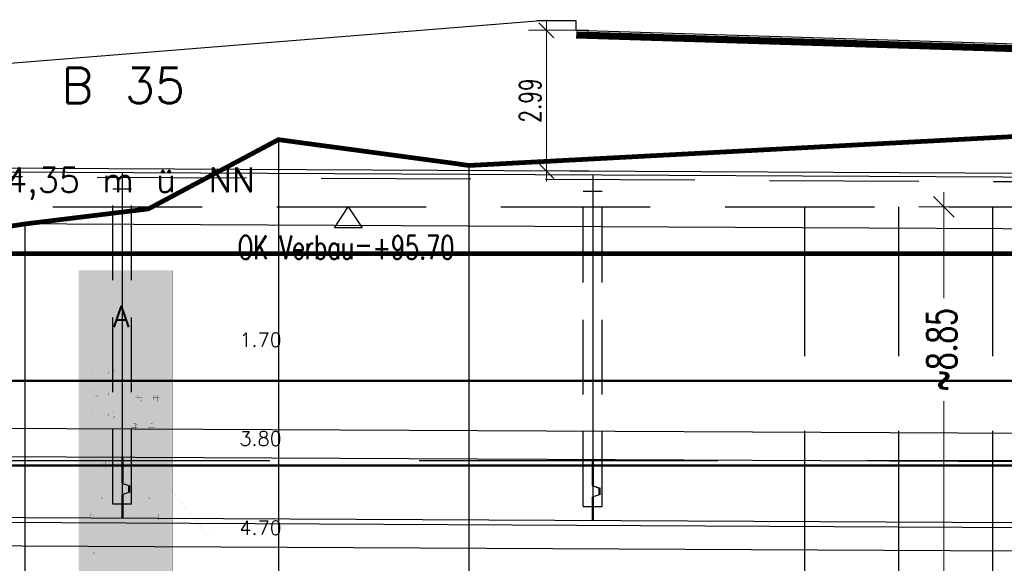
# Model space of a CAD drawing. Header units: metres. Extents: x 3458045 to 3462392, y 5482308 to 5484762.
# Tile 210 of 256: x 3460058 to 3460079, y 5483998 to 5484009. Entities that reach past the tile are written whole.
import ezdxf

# ---------------------------------------------------------------- set-up
doc = ezdxf.new("R2010")
doc.units = ezdxf.units.M
doc.header["$PDMODE"] = 3
doc.header["$PDSIZE"] = 0.1
for name, pattern in [('AUSGEZOGEN', [2, 1, 1]), ('DURCHGEZOGEN', [0]), ('VERDECKT', [9.525, 6.35, -3.175]), ('VERDECKT2', [4.7625, 3.175, -1.5875])]:
    doc.linetypes.add(name, pattern=pattern)
doc.layers.get('0').update_dxf_attribs({"linetype": 'CONTINUOUS'})
doc.layers.get('DEFPOINTS').update_dxf_attribs({"linetype": 'CONTINUOUS'})
for name, color, linetype in [('-SP_VERM', 1, 'CONTINUOUS'), ('BAUER_BK BESTAND', 170, 'CONTINUOUS'), ('GGUFUELLUNG', 7, 'DURCHGEZOGEN'), ('GGULINIE', 7, 'DURCHGEZOGEN'), ('GGUTEXT', 7, 'DURCHGEZOGEN'), ('SP_BAUGRUBE-TEXT', 210, 'AUSGEZOGEN'), ('SP_BAUGRUBE-UWB-Sohle', 1, 'AUSGEZOGEN'), ('SP_BAUGRUBE-VERBAU', 210, 'AUSGEZOGEN'), ('SP_FUGENBÄNDER', 2, 'AUSGEZOGEN'), ('SP_GELÄNDE-BAUPHASE', 251, 'VERDECKT2'), ('SP_GELÄNDE-BESTAND', 251, 'CONTINUOUS'), ('SP_GELÄNDE-PLANUNG', 10, 'CONTINUOUS'), ('SP_GRADIENTE', 3, 'CONTINUOUS'), ('SP_HW10', 170, 'VERDECKT'), ('SP_HW100', 170, 'VERDECKT'), ('SP_Trogwand_L7+8', 2, 'CONTINUOUS'), ('SP_Tunneldecke_L7+8-Schnitt', 2, 'CONTINUOUS'), ('SP_Tunneldecke_L7+8-Verdeckt', 1, 'VERDECKT2'), ('SP_Tunneldecke_Schutzebeton', 1, 'CONTINUOUS'), ('SP_Tunnelsohle_L7+8-Schnitt', 2, 'CONTINUOUS'), ('SP_Tunnelsohle_Sauberkeitsschicht', 1, 'CONTINUOUS'), ('SP_VERM-VA-B44', 150, 'CONTINUOUS'), ('WEISSERHINTERGRUND', 254, 'DURCHGEZOGEN')]:
    doc.layers.add(name, color=color, linetype=linetype)
doc.layers.add('SP_Höhenplan-Beschriftung-Linien', color=2, linetype='CONTINUOUS', lineweight=25)
doc.layers.add('SP_Höhenplan-Beschriftung-Linien-Bestandsgelände', color=7, linetype='CONTINUOUS', lineweight=25)
doc.styles.add('SP_F', font='romans.shx', dxfattribs={"width": 0.7, "bigfont": 'sp_f.shx'})
doc.styles.get("Standard").update_dxf_attribs({"font": 'txt.shx'})
doc.dimstyles.new('SOFI18$0', dxfattribs={"dimtxt": 1.8, "dimasz": 0.18, "dimexe": 0.9, "dimexo": 0.625, "dimgap": 0.486, "dimtad": 1, "dimdec": 3, "dimrnd": 0.001, "dimzin": 1, "dimdsep": 46, "dimtxsty": 'SP_F', "dimblk1": 'SOF_BEMSTR1', "dimblk2": 'SOF_BEMSTR2', "dimsah": 1, "dimcen": 1.8, "dimse1": 1, "dimse2": 1, "dimclrd": 1, "dimclre": 1, "dimclrt": 7, "dimaunit": 2, "dimazin": 0, "dimtfac": 1, "dimtdec": 3, "dimtmove": 0, "dimatfit": 3, "dimfxl": 1, "dimtolj": 1, "dimtzin": 0, "dimlwd": 0, "dimlwe": 0, "dimarcsym": 0})
doc.dimstyles.new('SOFI25$0', dxfattribs={"dimtxt": 2.5, "dimasz": 0.25, "dimexe": 0.9, "dimexo": 0.625, "dimgap": 0.675, "dimtad": 1, "dimdec": 3, "dimrnd": 0.001, "dimzin": 1, "dimdsep": 46, "dimtxsty": 'SP_F', "dimblk1": 'SOF_BEMSTR1', "dimblk2": 'SOF_BEMSTR2', "dimsah": 1, "dimcen": 2.5, "dimse1": 1, "dimse2": 1, "dimclrd": 1, "dimclre": 1, "dimclrt": 1, "dimaunit": 2, "dimadec": 3, "dimazin": 0, "dimtfac": 1, "dimtdec": 3, "dimtmove": 0, "dimatfit": 3, "dimfxl": 1, "dimtolj": 1, "dimtzin": 0, "dimlwd": 0, "dimlwe": 0, "dimarcsym": 0})

# ---------------------------------------------------------------- blocks, each defined once
blk = doc.blocks.new('SOF_BEMSTR2')
at = {"color": 0, "linetype": 'ByBlock', "lineweight": -2}
for p, q in [((0, -20), (0, 8.5)), ((3.535, 3.535), (-3.535, -3.535)), ((-5, 0), (5, 0))]:
    blk.add_line(p, q, dxfattribs=at)
blk = doc.blocks.new('SOF_BEMSTR1')
at = {"color": 0, "linetype": 'ByBlock', "lineweight": -2}
for p, q in [((0, 20), (0, -8.5)), ((3.535, 3.535), (-3.535, -3.535)), ((-5, 0), (5, 0))]:
    blk.add_line(p, q, dxfattribs=at)
blk = doc.blocks.new('*D168')
at = {"layer": 'DEFPOINTS', "color": 0, "linetype": 'AUSGEZOGEN', "transparency": 16777216}
for p in [(3460069.946, 5484009.239), (3460069.575, 5484006.249), (3460069.946, 5484006.249)]:
    blk.add_point(p, dxfattribs=at)
at = {"layer": 'SP_VERM-VA-B44', "color": 1, "linetype": 'AUSGEZOGEN', "lineweight": 0, "transparency": 16777216}
blk.add_line((3460069.575, 5484009.194), (3460069.575, 5484006.294), dxfattribs=at)
at = {"layer": 'SP_VERM-VA-B44', "color": 1, "linetype": 'AUSGEZOGEN', "lineweight": 0, "transparency": 16777216, "xscale": 0.0450000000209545, "yscale": 0.0450000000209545, "zscale": 0.0450000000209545}
for name, p, rotation in [('SOF_BEMSTR2', (3460069.575, 5484009.239), 90), ('SOF_BEMSTR1', (3460069.575, 5484006.249), 270)]:
    blk.add_blockref(name, p, dxfattribs=dict(at, rotation=rotation))
at = {"layer": 'SP_VERM-VA-B44', "color": 7, "linetype": 'AUSGEZOGEN', "transparency": 16777216, "insert": (3460069.228, 5484007.744), "char_height": 0.45, "attachment_point": 5, "rotation": 90, "style": 'SP_F'}
blk.add_mtext('\\A1;\\A1;2.99{\\H.7x;\\S^ ;}', dxfattribs=at)
blk = doc.blocks.new('A$C12E32288')
at = {"layer": 'GGUFUELLUNG', "color": 53}
for points in [[(0, -1.702), (0, -3.8), (1.998, -1.702), (1.998, -3.8)], [(0, -3.8), (0, -4.704), (1.998, -3.8), (1.998, -4.704)]]:
    blk.add_solid(points, dxfattribs=at)
at = {"layer": 'GGUFUELLUNG', "color": 30}
blk.add_solid([(0, -4.704), (0, -12.3), (1.998, -4.704), (1.998, -12.3)], dxfattribs=at)
at = {"layer": 'GGULINIE', "color": 7, "linetype": 'DURCHGEZOGEN'}
for points, const_width in [([(0, 0), (1.998, 0)], 0.002), ([(0, -20.001), (0, 0)], 0.002), ([(1.998, 0), (1.998, -20.001)], 0.002), ([(0, -1.702), (1.998, -1.702)], 0.001), ([(1.998, -1.702), (2.797, -1.702)], 0.001), ([(2.797, -1.702), (4.421, -1.702)], 0.001), ([(0.129, -2.248), (0.129, -2.248)], 0.001), ([(0.87, -2.248), (0.175, -2.248)], 0.001), ([(0.316, -2.11), (0.266, -2.156)], 0.001), ([(0.266, -2.156), (0.266, -2.202)], 0.001), ([(0.408, -2.156), (0.266, -2.156)], 0.001), ([(0.266, -2.202), (0.316, -2.248)], 0.001), ([(0.408, -2.202), (0.266, -2.202)], 0.001), ([(0.362, -2.11), (0.316, -2.11)], 0.001), ([(0.316, -2.248), (0.316, -2.11)], 0.001), ([(0.316, -2.248), (0.316, -2.248)], 0.001), ([(0.316, -2.248), (0.316, -2.248)], 0.001), ([(0.408, -2.156), (0.362, -2.11)], 0.001), ([(0.362, -2.248), (0.362, -2.11)], 0.001), ([(0.362, -2.248), (0.408, -2.202)], 0.001), ([(0.408, -2.202), (0.408, -2.156)], 0.001), ([(0.683, -2.11), (0.637, -2.156)], 0.001), ([(0.637, -2.156), (0.637, -2.202)], 0.001), ([(0.774, -2.156), (0.637, -2.156)], 0.001), ([(0.637, -2.202), (0.683, -2.248)], 0.001), ([(0.774, -2.202), (0.637, -2.202)], 0.001), ([(0.728, -2.11), (0.683, -2.11)], 0.001), ([(0.683, -2.248), (0.683, -2.11)], 0.001), ([(0.774, -2.156), (0.728, -2.11)], 0.001), ([(0.728, -2.248), (0.728, -2.11)], 0.001), ([(0.728, -2.248), (0.774, -2.202)], 0.001), ([(0.774, -2.202), (0.774, -2.156)], 0.001), ([(0.824, -2.248), (0.824, -2.248)], 0.001), ([(1.199, -2.252), (1.798, -2.252)], 0.001), ([(0.129, -2.697), (0.129, -2.697)], 0.001), ([(0.87, -2.697), (0.175, -2.697)], 0.001), ([(0.316, -2.56), (0.266, -2.606)], 0.001), ([(0.266, -2.606), (0.266, -2.652)], 0.001), ([(0.408, -2.606), (0.266, -2.606)], 0.001), ([(0.266, -2.652), (0.316, -2.697)], 0.001), ([(0.408, -2.652), (0.266, -2.652)], 0.001), ([(0.362, -2.56), (0.316, -2.56)], 0.001), ([(0.316, -2.697), (0.316, -2.56)], 0.001), ([(0.316, -2.697), (0.316, -2.697)], 0.001), ([(0.316, -2.697), (0.316, -2.697)], 0.001), ([(0.408, -2.606), (0.362, -2.56)], 0.001), ([(0.362, -2.697), (0.362, -2.56)], 0.001), ([(0.362, -2.697), (0.408, -2.652)], 0.001), ([(0.408, -2.652), (0.408, -2.606)], 0.001), ([(0.683, -2.56), (0.637, -2.606)], 0.001), ([(0.637, -2.606), (0.637, -2.652)], 0.001), ([(0.774, -2.606), (0.637, -2.606)], 0.001), ([(0.637, -2.652), (0.683, -2.697)], 0.001), ([(0.774, -2.652), (0.637, -2.652)], 0.001), ([(0.728, -2.56), (0.683, -2.56)], 0.001), ([(0.683, -2.697), (0.683, -2.56)], 0.001), ([(0.774, -2.606), (0.728, -2.56)], 0.001), ([(0.728, -2.697), (0.728, -2.56)], 0.001), ([(0.728, -2.697), (0.774, -2.652)], 0.001), ([(0.774, -2.652), (0.774, -2.606)], 0.001), ([(0.824, -2.697), (0.824, -2.697)], 0.001), ([(1.265, -2.66), (1.215, -2.706)], 0.001), ([(1.215, -2.706), (1.215, -2.751)], 0.001), ([(1.357, -2.706), (1.215, -2.706)], 0.001), ([(1.311, -2.66), (1.265, -2.66)], 0.001), ([(1.265, -2.797), (1.265, -2.66)], 0.001), ([(1.357, -2.706), (1.311, -2.66)], 0.001), ([(1.311, -2.797), (1.311, -2.66)], 0.001), ([(1.357, -2.751), (1.357, -2.706)], 0.001), ([(1.632, -2.66), (1.586, -2.706)], 0.001), ([(1.586, -2.706), (1.586, -2.751)], 0.001), ([(1.723, -2.706), (1.586, -2.706)], 0.001), ([(1.678, -2.66), (1.632, -2.66)], 0.001), ([(1.632, -2.797), (1.632, -2.66)], 0.001), ([(1.723, -2.706), (1.678, -2.66)], 0.001), ([(1.678, -2.797), (1.678, -2.66)], 0.001), ([(1.723, -2.751), (1.723, -2.706)], 0.001), ([(1.078, -2.797), (1.078, -2.797)], 0.001), ([(1.819, -2.797), (1.124, -2.797)], 0.001), ([(1.215, -2.751), (1.265, -2.797)], 0.001), ([(1.357, -2.751), (1.215, -2.751)], 0.001), ([(1.265, -2.797), (1.265, -2.797)], 0.001), ([(1.265, -2.797), (1.265, -2.797)], 0.001), ([(1.311, -2.797), (1.357, -2.751)], 0.001), ([(1.586, -2.751), (1.632, -2.797)], 0.001), ([(1.723, -2.751), (1.586, -2.751)], 0.001), ([(1.678, -2.797), (1.723, -2.751)], 0.001), ([(1.773, -2.797), (1.773, -2.797)], 0.001), ([(0.316, -3.01), (0.266, -3.055)], 0.001), ([(0.266, -3.055), (0.266, -3.101)], 0.001), ([(0.408, -3.055), (0.266, -3.055)], 0.001), ([(0.266, -3.101), (0.316, -3.147)], 0.001), ([(0.408, -3.101), (0.266, -3.101)], 0.001), ([(0.362, -3.01), (0.316, -3.01)], 0.001), ([(0.316, -3.147), (0.316, -3.01)], 0.001), ([(0.408, -3.055), (0.362, -3.01)], 0.001), ([(0.362, -3.147), (0.362, -3.01)], 0.001), ([(0.362, -3.147), (0.408, -3.101)], 0.001), ([(0.408, -3.101), (0.408, -3.055)], 0.001), ([(0.683, -3.01), (0.637, -3.055)], 0.001), ([(0.637, -3.055), (0.637, -3.101)], 0.001), ([(0.774, -3.055), (0.637, -3.055)], 0.001), ([(0.637, -3.101), (0.683, -3.147)], 0.001), ([(0.774, -3.101), (0.637, -3.101)], 0.001), ([(0.728, -3.01), (0.683, -3.01)], 0.001), ([(0.683, -3.147), (0.683, -3.01)], 0.001), ([(0.774, -3.055), (0.728, -3.01)], 0.001), ([(0.728, -3.147), (0.728, -3.01)], 0.001), ([(0.728, -3.147), (0.774, -3.101)], 0.001), ([(0.774, -3.101), (0.774, -3.055)], 0.001), ([(0.129, -3.147), (0.129, -3.147)], 0.001), ([(0.87, -3.147), (0.175, -3.147)], 0.001), ([(0.316, -3.147), (0.316, -3.147)], 0.001), ([(0.316, -3.147), (0.316, -3.147)], 0.001), ([(0.824, -3.147), (0.824, -3.147)], 0.001), ([(1.166, -3.259), (1.116, -3.305)], 0.001), ([(1.116, -3.305), (1.116, -3.351)], 0.001), ([(1.257, -3.305), (1.116, -3.305)], 0.001), ([(1.211, -3.259), (1.166, -3.259)], 0.001), ([(1.166, -3.397), (1.166, -3.259)], 0.001), ([(1.257, -3.305), (1.211, -3.259)], 0.001), ([(1.211, -3.397), (1.211, -3.259)], 0.001), ([(1.257, -3.351), (1.257, -3.305)], 0.001), ([(1.532, -3.259), (1.486, -3.305)], 0.001), ([(1.486, -3.305), (1.486, -3.351)], 0.001), ([(1.623, -3.305), (1.486, -3.305)], 0.001), ([(1.578, -3.259), (1.532, -3.259)], 0.001), ([(1.532, -3.397), (1.532, -3.259)], 0.001), ([(1.623, -3.305), (1.578, -3.259)], 0.001), ([(1.578, -3.397), (1.578, -3.259)], 0.001), ([(1.623, -3.351), (1.623, -3.305)], 0.001), ([(0.978, -3.397), (0.978, -3.397)], 0.001), ([(1.719, -3.397), (1.024, -3.397)], 0.001), ([(1.116, -3.351), (1.166, -3.397)], 0.001), ([(1.257, -3.351), (1.116, -3.351)], 0.001), ([(1.166, -3.397), (1.166, -3.397)], 0.001), ([(1.166, -3.397), (1.166, -3.397)], 0.001), ([(1.211, -3.397), (1.257, -3.351)], 0.001), ([(1.486, -3.351), (1.532, -3.397)], 0.001), ([(1.623, -3.351), (1.486, -3.351)], 0.001), ([(1.578, -3.397), (1.623, -3.351)], 0.001), ([(1.673, -3.397), (1.673, -3.397)], 0.001), ([(0, -3.8), (1.998, -3.8)], 0.001), ([(1.998, -3.8), (2.797, -3.8)], 0.001), ([(2.797, -3.8), (4.421, -3.8)], 0.001), ([(0.566, -4.058), (0.516, -4.104)], 0.001), ([(0.516, -4.104), (0.516, -4.15)], 0.001), ([(0.658, -4.104), (0.516, -4.104)], 0.001), ([(0.516, -4.15), (0.566, -4.196)], 0.001), ([(0.658, -4.15), (0.516, -4.15)], 0.001), ([(0.612, -4.058), (0.566, -4.058)], 0.001), ([(0.566, -4.196), (0.566, -4.058)], 0.001), ([(0.658, -4.104), (0.612, -4.058)], 0.001), ([(0.612, -4.196), (0.612, -4.058)], 0.001), ([(0.612, -4.196), (0.658, -4.15)], 0.001), ([(0.658, -4.15), (0.658, -4.104)], 0.001), ([(0.932, -4.058), (0.887, -4.104)], 0.001), ([(0.887, -4.104), (0.887, -4.15)], 0.001), ([(1.024, -4.104), (0.887, -4.104)], 0.001), ([(0.887, -4.15), (0.932, -4.196)], 0.001), ([(1.024, -4.15), (0.887, -4.15)], 0.001), ([(0.978, -4.058), (0.932, -4.058)], 0.001), ([(0.932, -4.196), (0.932, -4.058)], 0.001), ([(1.024, -4.104), (0.978, -4.058)], 0.001), ([(0.978, -4.196), (0.978, -4.058)], 0.001), ([(0.978, -4.196), (1.024, -4.15)], 0.001), ([(1.024, -4.15), (1.024, -4.104)], 0.001), ([(0.379, -4.196), (0.379, -4.196)], 0.001), ([(1.12, -4.196), (0.425, -4.196)], 0.001), ([(0.566, -4.196), (0.566, -4.196)], 0.001), ([(0.566, -4.196), (0.566, -4.196)], 0.001), ([(1.074, -4.196), (1.074, -4.196)], 0.001), ([(1.644, -4.225), (1.665, -4.204)], 0.001), ([(1.644, -4.225), (1.644, -4.225)], 0.001), ([(1.644, -4.275), (1.644, -4.225)], 0.001), ([(1.665, -4.296), (1.644, -4.275)], 0.001), ([(1.665, -4.204), (1.711, -4.204)], 0.001), ([(1.711, -4.296), (1.665, -4.296)], 0.001), ([(1.711, -4.204), (1.736, -4.225)], 0.001), ([(1.736, -4.275), (1.711, -4.296)], 0.001), ([(1.736, -4.225), (1.736, -4.275)], 0.001), ([(1.224, -4.541), (1.232, -4.533)], 0.001), ([(1.224, -4.541), (1.224, -4.541)], 0.001), ([(1.224, -4.566), (1.224, -4.541)], 0.001), ([(1.232, -4.575), (1.224, -4.566)], 0.001), ([(1.232, -4.533), (1.253, -4.533)], 0.001), ([(1.253, -4.575), (1.232, -4.575)], 0.001), ([(1.253, -4.533), (1.265, -4.541)], 0.001), ([(1.265, -4.566), (1.253, -4.575)], 0.001), ([(1.265, -4.541), (1.265, -4.566)], 0.001), ([(0, -4.704), (1.998, -4.704)], 0.001), ([(1.998, -4.704), (2.797, -5.699)], 0.001), ([(0.475, -4.841), (0.483, -4.833)], 0.001), ([(0.475, -4.841), (0.475, -4.841)], 0.001), ([(0.475, -4.866), (0.475, -4.841)], 0.001), ([(0.483, -4.874), (0.475, -4.866)], 0.001), ([(0.483, -4.833), (0.504, -4.833)], 0.001), ([(0.504, -4.874), (0.483, -4.874)], 0.001), ([(0.504, -4.833), (0.516, -4.841)], 0.001), ([(0.516, -4.866), (0.504, -4.874)], 0.001), ([(0.516, -4.841), (0.516, -4.866)], 0.001), ([(1.474, -4.841), (1.482, -4.833)], 0.001), ([(1.474, -4.841), (1.474, -4.841)], 0.001), ([(1.474, -4.866), (1.474, -4.841)], 0.001), ([(1.482, -4.874), (1.474, -4.866)], 0.001), ([(1.482, -4.833), (1.503, -4.833)], 0.001), ([(1.503, -4.874), (1.482, -4.874)], 0.001), ([(1.503, -4.833), (1.515, -4.841)], 0.001), ([(1.515, -4.866), (1.503, -4.874)], 0.001), ([(1.515, -4.841), (1.515, -4.866)], 0.001), ([(0.254, -5.187), (0.271, -5.17)], 0.001), ([(0.254, -5.187), (0.254, -5.187)], 0.001), ([(0.254, -5.22), (0.254, -5.187)], 0.001), ([(0.271, -5.236), (0.254, -5.22)], 0.001), ([(0.271, -5.17), (0.304, -5.17)], 0.001), ([(0.304, -5.17), (0.321, -5.187)], 0.001), ([(0.321, -5.22), (0.304, -5.236)], 0.001), ([(0.321, -5.187), (0.321, -5.22)], 0.001), ([(1.519, -5.128), (1.457, -5.191)], 0.001), ([(1.457, -5.191), (1.457, -5.316)], 0.001), ([(1.644, -5.128), (1.519, -5.128)], 0.001), ([(1.707, -5.191), (1.644, -5.128)], 0.001), ([(1.707, -5.316), (1.707, -5.191)], 0.001), ([(0.304, -5.236), (0.271, -5.236)], 0.001), ([(1.457, -5.316), (1.457, -5.316)], 0.001), ([(1.457, -5.316), (1.519, -5.378)], 0.001), ([(1.519, -5.378), (1.644, -5.378)], 0.001), ([(1.582, -5.253), (1.582, -5.253)], 0.001), ([(1.644, -5.378), (1.707, -5.316)], 0.001), ([(0.425, -5.69), (0.433, -5.682)], 0.001), ([(0.425, -5.69), (0.425, -5.69)], 0.001), ([(0.425, -5.715), (0.425, -5.69)], 0.001), ([(0.433, -5.724), (0.425, -5.715)], 0.001), ([(0.433, -5.682), (0.454, -5.682)], 0.001), ([(0.454, -5.724), (0.433, -5.724)], 0.001), ([(0.454, -5.682), (0.466, -5.69)], 0.001), ([(0.466, -5.715), (0.454, -5.724)], 0.001), ([(0.466, -5.69), (0.466, -5.715)], 0.001), ([(2.797, -5.699), (4.421, -5.699)], 0.001), ([(0.325, -5.99), (0.333, -5.982)], 0.001), ([(0.325, -5.99), (0.325, -5.99)], 0.001), ([(0.325, -6.015), (0.325, -5.99)], 0.001), ([(0.333, -6.023), (0.325, -6.015)], 0.001), ([(0.333, -5.982), (0.354, -5.982)], 0.001), ([(0.354, -6.023), (0.333, -6.023)], 0.001), ([(0.354, -5.982), (0.366, -5.99)], 0.001), ([(0.366, -6.015), (0.354, -6.023)], 0.001), ([(0.366, -5.99), (0.366, -6.015)], 0.001)]:
    blk.add_lwpolyline(points, dxfattribs=dict(at, const_width=const_width))
at = {"layer": 'WEISSERHINTERGRUND'}
blk.add_solid([(0, 0), (0, -1.702), (1.998, 0), (1.998, -1.702)], dxfattribs=at)
at = {"layer": 'GGUTEXT', "color": 7}
for s, height, p in [('B 35', 0.75, (-0.363, 3.555)), ('94,35 m ü. NN', 0.525, (-1.991, 1.658)), ('A', 0.45, (0.734, -1.208)), (' 1.70', 0.3, (3.152, -1.631)), (' 3.80', 0.3, (3.152, -3.731)), (' 4.70', 0.3, (3.152, -5.628))]:
    blk.add_text(s, height=height, dxfattribs=at).set_placement(p)
blk = doc.blocks.new('SOF_LEVELMARK_FINISHED')
at = {"color": 0, "linetype": 'Continuous'}
for p, q in [((0, 0), (-0.65, 1)), ((-0.65, 1), (0.65, 1)), ((0.65, 1), (0, 0))]:
    blk.add_line(p, q, dxfattribs=at)
blk = doc.blocks.new('*D312')
at = {"layer": '-SP_VERM', "color": 1, "linetype": 'AUSGEZOGEN', "lineweight": 0, "transparency": 16777216}
for p, q in [((3460078.02, 5484005.425), (3460078.02, 5484003.542)), ((3460078.02, 5483996.726), (3460078.02, 5484001.35))]:
    blk.add_line(p, q, dxfattribs=at)
at = {"layer": 'DEFPOINTS', "color": 0, "linetype": 'AUSGEZOGEN', "transparency": 16777216}
for p in [(3460078.172, 5484005.487), (3460078.02, 5483996.664), (3460078.172, 5483996.664)]:
    blk.add_point(p, dxfattribs=at)
at = {"layer": '-SP_VERM', "color": 1, "linetype": 'AUSGEZOGEN', "lineweight": 0, "transparency": 16777216, "xscale": 0.0625, "yscale": 0.0625, "zscale": 0.0625}
for name, p, rotation in [('SOF_BEMSTR2', (3460078.02, 5484005.487), 90), ('SOF_BEMSTR1', (3460078.02, 5483996.664), 270)]:
    blk.add_blockref(name, p, dxfattribs=dict(at, rotation=rotation))
at = {"layer": '-SP_VERM', "color": 1, "linetype": 'AUSGEZOGEN', "transparency": 16777216, "insert": (3460077.977, 5484002.446), "char_height": 0.625, "attachment_point": 5, "rotation": 90, "style": 'SP_F'}
blk.add_mtext('\\A1;\\A1;~8.85', dxfattribs=at)

msp = doc.modelspace()

# ---------------------------------------------------------------- linework, layer by layer
at = {"layer": 'SP_BAUGRUBE-UWB-Sohle'}
msp.add_lwpolyline([(3460024.5744, 5483998.4468), (3460120.4579, 5483997.9661, 0.014054), (3460230.5579, 5484000.5071)], format="xyb", dxfattribs=at)
at = {"layer": 'SP_BAUGRUBE-VERBAU', "linetype": 'VERDECKT2'}
for p, q in [((3460049.5579, 5484005.4873), (3460081.0579, 5484005.4873)), ((3460075.0579, 5484005.4873), (3460075.0579, 5483992.9436)), ((3460077.0579, 5484005.4873), (3460077.0579, 5483992.9336)), ((3460079.0579, 5484005.4873), (3460079.0579, 5483992.9236))]:
    msp.add_line(p, q, dxfattribs=at)
at = {"layer": 'SP_FUGENBÄNDER', "color": 1, "linetype": 'VERDECKT2', "ltscale": 0.5}
for p, q in [((3460060.3579, 5483999.1652), (3460060.3579, 5484005.8664)), ((3460060.7579, 5483999.1652), (3460060.7579, 5484005.8665)), ((3460070.3579, 5483999.1151), (3460070.3579, 5484005.8163)), ((3460070.7579, 5483999.1151), (3460070.7579, 5484005.8164))]:
    msp.add_line(p, q, dxfattribs=at)
at = {"layer": 'SP_FUGENBÄNDER'}
for points in [[(3460060.3579, 5484005.8664), (3460060.7579, 5484005.8665)], [(3460070.3579, 5484005.8163), (3460070.7579, 5484005.8164)], [(3460060.3579, 5483999.1664), (3460060.7579, 5483999.1665)], [(3460070.3579, 5483999.1163), (3460070.7579, 5483999.1163)]]:
    msp.add_lwpolyline(points, dxfattribs=at)
at = {"layer": 'SP_GELÄNDE-BAUPHASE', "const_width": 0.1}
msp.add_lwpolyline([(3460050.0579, 5484004.4873), (3460081.0579, 5484004.4873)], dxfattribs=at)
at = {"layer": 'SP_GELÄNDE-BESTAND', "const_width": 0.1}
msp.add_lwpolyline([(3460058.0579, 5484005.0536), (3460058.484, 5484005.1202), (3460061.1154, 5484005.4413), (3460062.3648, 5484006.1076), (3460063.0579, 5484006.4769), (3460063.8782, 5484006.9139), (3460064.3025, 5484006.8558), (3460067.7078, 5484006.3965), (3460067.7613, 5484006.3864), (3460067.9276, 5484006.3642), (3460068.0579, 5484006.3711), (3460073.0579, 5484006.6364), (3460074.6283, 5484006.7198), (3460077.9015, 5484006.8933), (3460078.0579, 5484006.9017), (3460079.6387, 5484006.9861)], dxfattribs=at)
at = {"layer": 'SP_GELÄNDE-PLANUNG', "color": 2}
for p, q in [((3460057.4712, 5484008.4851), (3460069.3698, 5484009.4392)), ((3460070.2099, 5484009.4392), (3460069.3698, 5484009.4392)), ((3460070.2099, 5484009.2391), (3460070.2099, 5484009.4392)), ((3460070.2099, 5484009.2391), (3460081.6929, 5484008.882))]:
    msp.add_line(p, q, dxfattribs=at)
at = {"layer": 'SP_GELÄNDE-PLANUNG', "color": 253, "linetype": 'AUSGEZOGEN', "const_width": 0.15}
msp.add_lwpolyline([(3460070.2071, 5484009.1392), (3460081.6901, 5484008.7821)], dxfattribs=at)
at = {"layer": 'SP_GRADIENTE'}
msp.add_lwpolyline([(3460003.0579, 5484001.0547), (3460120.4704, 5484000.4661, 0.014971), (3460237.5964, 5484003.3841), (3460290.2914, 5484006.2738, -0.0062334), (3460339.7757, 5484008.3712), (3460355.6575, 5484008.8465, -0.0099837), (3460395.4997, 5484009.2435), (3460406.594, 5484009.1325, -0.0050796)], format="xyb", dxfattribs=at)
at = {"layer": 'SP_HW10', "lineweight": 30, "const_width": 0.05}
msp.add_lwpolyline([(3459990.95, 5483999.9867), (3460406.594, 5483999.9867)], dxfattribs=at)
at = {"layer": 'SP_HW100', "lineweight": 30, "const_width": 0.05}
msp.add_lwpolyline([(3459990.95, 5484001.7867), (3460406.594, 5484001.7867)], dxfattribs=at)
at = {"layer": 'SP_Höhenplan-Beschriftung-Linien', "color": 251, "linetype": 'VERDECKT'}
msp.add_line((3460406.594, 5484000.0871), (3459994.581, 5484000.0871), dxfattribs=at)
at = {"layer": 'SP_Höhenplan-Beschriftung-Linien-Bestandsgelände'}
for p, q in [((3460063.8782, 5484006.9139), (3460063.8782, 5483960.8389)), ((3460067.9276, 5484006.3642), (3460067.9276, 5483960.8389)), ((3460058.484, 5484005.1202), (3460058.484, 5483960.8389))]:
    msp.add_line(p, q, dxfattribs=at)
at = {"layer": 'SP_Trogwand_L7+8', "color": 2}
for p, q in [((3460060.5579, 5484005.1165), (3460060.5579, 5484000.1664)), ((3460070.5579, 5484005.0664), (3460070.5579, 5484000.1163))]:
    msp.add_line(p, q, dxfattribs=at)
at = {"layer": 'SP_Tunneldecke_L7+8-Schnitt'}
for p, q in [((3460060.5579, 5484006.2165), (3460060.5579, 5484005.1165)), ((3460070.5579, 5484006.1664), (3460070.5579, 5484005.0664))]:
    msp.add_line(p, q, dxfattribs=at)
for points in [[(3460026.6902, 5484006.3863), (3460120.4977, 5484005.916, 0.0075917), (3460179.7516, 5484006.5176, 0.0075917)], [(3460025.2627, 5484005.2934), (3460120.4922, 5484004.816, 0.0076522), (3460180.2516, 5484005.4299, 0.0076522)]]:
    msp.add_lwpolyline(points, format="xyb", dxfattribs=at)
at = {"layer": 'SP_Tunneldecke_L7+8-Verdeckt'}
msp.add_lwpolyline([(3460026.6902, 5484006.2863), (3460120.4972, 5484005.816, 0.0075914), (3460179.7516, 5484006.4175, 0.0075914)], format="xyb", dxfattribs=at)
at = {"layer": 'SP_Tunneldecke_Schutzebeton'}
msp.add_lwpolyline([(3460026.6362, 5484006.4665), (3460120.4981, 5484005.996, 0.007592), (3460179.7516, 5484006.5976, 0.007592)], format="xyb", dxfattribs=at)
at = {"layer": 'SP_Tunnelsohle_L7+8-Schnitt', "color": 1}
for p, q in [((3460060.5479, 5484000.1665), (3460060.5479, 5483999.6064)), ((3460060.5679, 5484000.1664), (3460060.5679, 5483999.6031)), ((3460070.5479, 5484000.1163), (3460070.5479, 5483999.5563)), ((3460070.5679, 5484000.1162), (3460070.5679, 5483999.553)), ((3460060.5479, 5483999.6064), (3460060.6979, 5483999.5564)), ((3460060.5679, 5483999.6031), (3460060.7179, 5483999.5531)), ((3460060.6979, 5483999.4131), (3460060.6979, 5483999.5564)), ((3460060.7179, 5483999.4164), (3460060.7179, 5483999.5531)), ((3460070.5479, 5483999.5563), (3460070.6979, 5483999.5063)), ((3460070.5679, 5483999.553), (3460070.7179, 5483999.503)), ((3460060.6979, 5483999.4131), (3460060.5479, 5483999.3631)), ((3460060.5479, 5483999.3631), (3460060.5479, 5483998.8664)), ((3460060.7179, 5483999.4164), (3460060.5679, 5483999.3664)), ((3460060.5679, 5483999.3664), (3460060.5679, 5483998.8664)), ((3460070.6979, 5483999.363), (3460070.5479, 5483999.313)), ((3460070.5479, 5483999.313), (3460070.5479, 5483998.8163)), ((3460070.7179, 5483999.3663), (3460070.5679, 5483999.3163)), ((3460070.5679, 5483999.3163), (3460070.5679, 5483998.8163)), ((3460070.6979, 5483999.363), (3460070.6979, 5483999.5063)), ((3460070.7179, 5483999.3663), (3460070.7179, 5483999.503))]:
    msp.add_line(p, q, dxfattribs=at)
at = {"layer": 'SP_Tunnelsohle_L7+8-Schnitt'}
for p, q in [((3460060.5579, 5484000.1664), (3460060.5579, 5483998.8664)), ((3460070.5579, 5484000.1163), (3460070.5579, 5483998.8163))]:
    msp.add_line(p, q, dxfattribs=at)
for points in [[(3460022.8279, 5484000.3556), (3460120.4674, 5483999.8661, 0.014971), (3460237.6293, 5484002.785), (3460290.3243, 5484005.6747, -0.0025503), (3460310.5579, 5484006.6817)], [(3460024.6769, 5483999.0463), (3460120.4609, 5483998.5661, 0.0076709), (3460180.5579, 5483999.1857)]]:
    msp.add_lwpolyline(points, format="xyb", dxfattribs=at)
at = {"layer": 'SP_Tunnelsohle_Sauberkeitsschicht'}
msp.add_lwpolyline([(3460024.5769, 5483998.9468), (3460120.4604, 5483998.4661, 0.014971), (3460237.7061, 5484001.3871), (3460290.4009, 5484004.2768, -0.0025425), (3460310.5579, 5484005.2803)], format="xyb", dxfattribs=at)

# ---------------------------------------------------------------- block references
at = {"layer": 'BAUER_BK BESTAND', "color": 0}
msp.add_blockref('A$C12E32288', (3460059.629, 5484004.1371), dxfattribs=at)
at = {"layer": 'SP_BAUGRUBE-TEXT', "linetype": 'AUSGEZOGEN', "xscale": 0.4500000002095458, "yscale": 0.4500000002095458, "zscale": 0.4500000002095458, "rotation": 180}
msp.add_blockref('SOF_LEVELMARK_FINISHED', (3460065.3632, 5484005.4873), dxfattribs=at)

# ---------------------------------------------------------------- texts
at = {"layer": 'SP_BAUGRUBE-TEXT', "linetype": 'AUSGEZOGEN', "insert": (3460065.3166, 5484004.6222), "char_height": 0.5, "attachment_point": 5, "style": 'SP_F'}
msp.add_mtext('OK Verbau={\\A1;+95.70}', dxfattribs=at)

# ---------------------------------------------------------------- dimensions: what is measured, and where the dimension line sits
at = {"layer": '-SP_VERM', "color": 1, "linetype": 'AUSGEZOGEN'}
dim = msp.add_linear_dim(base=(3460078.0202, 5483996.6636), p1=(3460078.1721, 5484005.4873), p2=(3460078.1721, 5483996.6636), angle=270, text='\\A1;~8.85', dimstyle='SOFI25$0', override={"dimblk1": 'SOF_BEMSTR2', "dimblk2": 'SOF_BEMSTR1'}, dxfattribs=at)
dim.commit()
dim.dimension.update_dxf_attribs({"geometry": '*D312', "text_midpoint": (3460077.9767, 5484002.4458), "dimtype": 160})
at = {"layer": 'SP_VERM-VA-B44', "color": 1, "linetype": 'AUSGEZOGEN'}
dim = msp.add_linear_dim(base=(3460069.575, 5484006.2494), p1=(3460069.9455, 5484009.2391), p2=(3460069.9458, 5484006.2494), angle=270, text='\\A1;2.99{\\H.7x;\\S^ ;}', dimstyle='SOFI18$0', override={"dimblk1": 'SOF_BEMSTR2', "dimblk2": 'SOF_BEMSTR1'}, dxfattribs=at)
dim.commit()
dim.dimension.update_dxf_attribs({"geometry": '*D168', "text_midpoint": (3460069.2285, 5484007.7443)})

doc.saveas('drawing.dxf')
